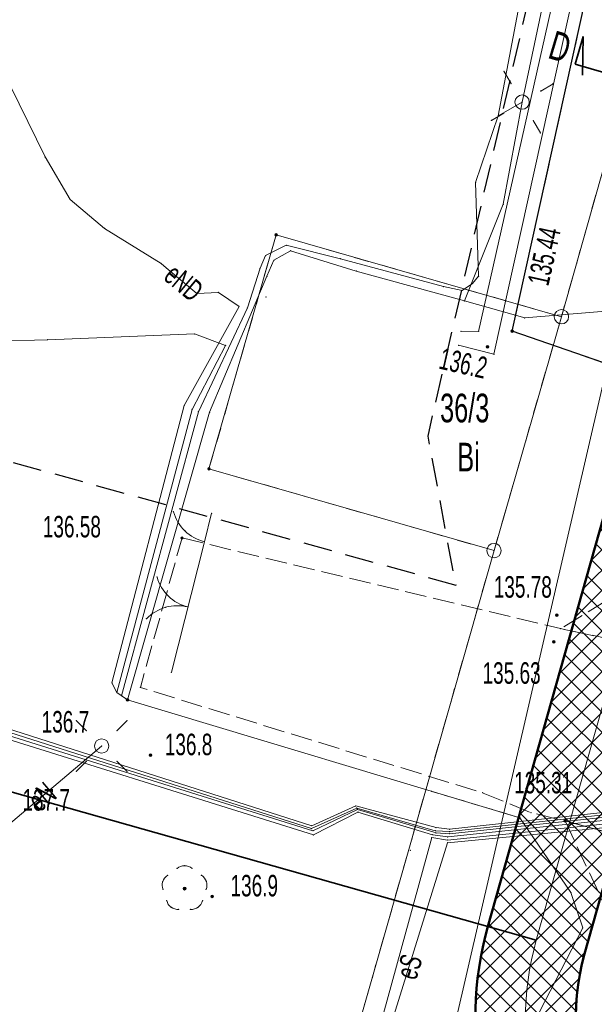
# Model space of a CAD drawing. Extents: x 6456700 to 6518119, y 5963420 to 5980059.
# Tile 78 of 256: x 6512145 to 6512165, y 5964495 to 5964529. Entities that reach past the tile are written whole.
import ezdxf
from ezdxf.enums import TextEntityAlignment as Align

# ---------------------------------------------------------------- set-up
doc = ezdxf.new("R2010")
doc.units = 0
doc.header["$MEASUREMENT"] = 0
for name, pattern in [('L_0_03', [1, 0.5, -0.5]), ('L_0_04', [1.5, 1, -0.5]), ('L_0_52', [1, 0.75, -0.25])]:
    doc.linetypes.add(name, pattern=pattern)
doc.layers.get('0').update_dxf_attribs({"color": 2, "linetype": 'CONTINUOUS', "lineweight": 5})
for name, color, linetype, lineweight in [('18mm Kreska ciągła', 7, 'CONTINUOUS', 18), ('202_punkt_graniczny', 7, 'CONTINUOUS', 18), ('203_punkt_graniczny', 7, 'CONTINUOUS', 18), ('210_oznaczenie_konturu_uzytku_gruntowego', 96, 'CONTINUOUS', 18), ('211_numer_dzialki_ewidencyjnej', 7, 'CONTINUOUS', 18), ('218_kontur_uzytku_gruntowego', 96, 'L_0_03', 18), ('219_dzialka_ewidencyjna', 7, 'CONTINUOUS', 18), ('35mm Ciągła', 7, 'CONTINUOUS', 35), ('50mm Kreska ciągła', 7, 'CONTINUOUS', 50), ('9mm Kreska ciągła', 252, 'CONTINUOUS', 9), ('brama', 7, 'CONTINUOUS', 18), ('drzewo_lisciaste', 7, 'CONTINUOUS', 18), ('furtka', 7, 'CONTINUOUS', 18), ('jezdnia', 7, 'CONTINUOUS', 18), ('kraweznik', 7, 'CONTINUOUS', 18), ('latarnia', 7, 'CONTINUOUS', 18), ('ogrodzenie_trwale', 7, 'CONTINUOUS', 18), ('pikieta_naturalna', 7, 'CONTINUOUS', 18), ('pikieta_naturalna_Atr2', 7, 'CONTINUOUS', 18), ('pikieta_sztuczna', 7, 'CONTINUOUS', 18), ('pikieta_sztuczna_Atr2', 7, 'CONTINUOUS', 18), ('przewod_elektroenergetyczny_podziemny', 7, 'CONTINUOUS', 18), ('przewod_elektroenergetyczny_podziemny___ob__projektowany', 7, 'CONTINUOUS', 18), ('przewod_elektroenergetyczny_podziemny_Atr1', 7, 'CONTINUOUS', 18), ('przewod_elektroenergetyczny_sredniego_napiecia', 7, 'CONTINUOUS', 18), ('sciana_oporowa__linia_', 7, 'CONTINUOUS', 18), ('Zakres', 7, 'CONTINUOUS', 18)]:
    doc.layers.add(name, color=color, linetype=linetype, lineweight=lineweight)
doc.styles.get("Standard").update_dxf_attribs({"font": 'txt', "width": 0.75})
doc.styles.add('Znaczniki', font='GOTHIC.TTF', dxfattribs={"width": 0.7})

# ---------------------------------------------------------------- blocks, each defined once
blk = doc.blocks.new('mdcp_nowa')
at = {"layer": '203_punkt_graniczny', "linetype": 'Continuous', "lineweight": 18}
for points in [[(6494884.82, 5980972.695, 1), (6494884.82, 5980972.785, 1)], [(6494882.48, 5980964.545, 1), (6494882.48, 5980964.635, 1)]]:
    blk.add_hatch(color=18, dxfattribs=at).paths.add_polyline_path(points)
at = {"layer": 'drzewo_lisciaste', "linetype": 'Continuous', "lineweight": 18}
blk.add_hatch(color=94, dxfattribs=at).paths.add_polyline_path([(6494881.63, 5980949.91, 1), (6494881.63, 5980950.01, 1)])
at = {"layer": 'pikieta_naturalna', "linetype": 'Continuous', "lineweight": 18}
for points in [[(6494892.18, 5980968.795, 1), (6494892.18, 5980968.885, 1)], [(6494879.64, 5980956.495, 1), (6494879.64, 5980956.585, 1)], [(6494880.44, 5980954.565, 1), (6494880.44, 5980954.655, 1)], [(6494882.59, 5980949.645, 1), (6494882.59, 5980949.735, 1)]]:
    blk.add_hatch(color=18, dxfattribs=at).paths.add_polyline_path(points)
at = {"layer": 'pikieta_sztuczna', "linetype": 'Continuous', "lineweight": 18}
for points in [[(6494893.04, 5980969.345, 1), (6494893.04, 5980969.435, 1)], [(6494881.54, 5980962.135, 1), (6494881.54, 5980962.225, 1)], [(6494894.6, 5980959.445, 1), (6494894.6, 5980959.535, 1)], [(6494894.49, 5980958.515, 1), (6494894.49, 5980958.605, 1)], [(6494894.89, 5980952.275, 1), (6494894.89, 5980952.365, 1)]]:
    blk.add_hatch(color=18, dxfattribs=at).paths.add_polyline_path(points)
at = {"layer": '202_punkt_graniczny', "color": 7, "linetype": 'Continuous', "lineweight": 18}
for centre in [(6494894.76, 5980969.89), (6494892.41, 5980961.74)]:
    blk.add_circle(centre, 0.25, dxfattribs=at)
at = {"layer": '202_punkt_graniczny'}
for p in [(6494894.76, 5980969.89), (6494892.41, 5980961.74)]:
    blk.add_point(p, dxfattribs=at)
at = {"layer": '203_punkt_graniczny', "color": 7, "linetype": 'Continuous', "lineweight": 18}
for centre in [(6494884.82, 5980972.74), (6494882.48, 5980964.59)]:
    blk.add_circle(centre, 0.045, dxfattribs=at)
at = {"layer": '203_punkt_graniczny'}
for p in [(6494884.82, 5980972.74), (6494882.48, 5980964.59)]:
    blk.add_point(p, dxfattribs=at)
at = {"layer": '218_kontur_uzytku_gruntowego', "lineweight": 18, "flags": 128}
for points in [[(6494907.1, 5981013.59), (6494894.76, 5980969.89)], [(6494884.82, 5980972.74), (6494882.48, 5980964.59)], [(6494894.76, 5980969.89), (6494884.82, 5980972.74)], [(6494894.76, 5980969.89), (6494892.41, 5980961.74)], [(6494882.48, 5980964.59), (6494892.41, 5980961.74)], [(6494892.41, 5980961.74), (6494883.82, 5980931.62)]]:
    blk.add_lwpolyline(points, dxfattribs=at)
at = {"layer": '218_kontur_uzytku_gruntowego'}
for p in [(6494884.82, 5980972.74), (6494884.82, 5980972.74), (6494884.82, 5980972.74), (6494884.82, 5980972.74), (6494894.76, 5980969.89), (6494894.76, 5980969.89), (6494894.76, 5980969.89), (6494894.76, 5980969.89), (6494894.76, 5980969.89), (6494894.76, 5980969.89), (6494882.48, 5980964.59), (6494882.48, 5980964.59), (6494882.48, 5980964.59), (6494882.48, 5980964.59), (6494892.41, 5980961.74), (6494892.41, 5980961.74), (6494892.41, 5980961.74), (6494892.41, 5980961.74), (6494892.41, 5980961.74), (6494892.41, 5980961.74)]:
    blk.add_point(p, dxfattribs=at)
at = {"layer": '219_dzialka_ewidencyjna', "color": 3, "linetype": 'Continuous', "lineweight": 18, "flags": 128}
for points in [[(6494894.76, 5980969.89), (6494907.1, 5981013.59)], [(6494882.48, 5980964.59), (6494884.82, 5980972.74)], [(6494894.76, 5980969.89), (6494884.82, 5980972.74)], [(6494894.76, 5980969.89), (6494892.41, 5980961.74)], [(6494882.48, 5980964.59), (6494892.41, 5980961.74)], [(6494892.41, 5980961.74), (6494883.82, 5980931.62)]]:
    blk.add_lwpolyline(points, dxfattribs=at)
at = {"layer": '219_dzialka_ewidencyjna', "color": 3}
for p in [(6494884.82, 5980972.74), (6494884.82, 5980972.74), (6494894.76, 5980969.89), (6494894.76, 5980969.89), (6494894.76, 5980969.89), (6494882.48, 5980964.59), (6494882.48, 5980964.59), (6494892.41, 5980961.74), (6494892.41, 5980961.74), (6494892.41, 5980961.74)]:
    blk.add_point(p, dxfattribs=at)
at = {"layer": 'brama', "color": 7, "linetype": 'Continuous', "lineweight": 18, "flags": 128}
blk.add_lwpolyline([(6494881.17, 5980957.5), (6494882.32, 5980962.05)], dxfattribs=at)
at = {"layer": 'brama', "color": 7, "linetype": 'Continuous', "lineweight": 18}
for centre, start, end in [((6494882.113, 5980961.229), 195.816, 255.816), ((6494881.377, 5980958.321), 75.816, 135.816)]:
    blk.add_arc(centre, 1.5, start, end, dxfattribs=at)
at = {"layer": 'brama'}
for p in [(6494882.32, 5980962.05), (6494880.669, 5980960.82), (6494881.067, 5980960.154), (6494880.969, 5980959.764), (6494881.745, 5980959.775), (6494881.745, 5980959.775), (6494880.302, 5980959.366), (6494881.17, 5980957.5)]:
    blk.add_point(p, dxfattribs=at)
at = {"layer": 'drzewo_lisciaste', "color": 94, "linetype": 'Continuous', "lineweight": 18}
blk.add_circle((6494881.63, 5980949.96), 0.05, dxfattribs=at)
at = {"layer": 'drzewo_lisciaste', "color": 94, "linetype": 'Continuous', "lineweight": 13}
for centre, start, end in [((6494881.63, 5980950.36), 49.272, 130.728), ((6494881.25, 5980950.084), 121.308, 202.548), ((6494882.01, 5980950.084), 337.452, 58.692), ((6494881.395, 5980949.636), 193.221, 274.871), ((6494881.865, 5980949.636), 265.129, 346.779)]:
    blk.add_arc(centre, 0.4, start, end, dxfattribs=at)
at = {"layer": 'drzewo_lisciaste'}
for p in [(6494881.369, 5980950.663), (6494881.63, 5980950.76), (6494881.891, 5980950.663), (6494880.87, 5980950.208), (6494881.042, 5980950.426), (6494882.218, 5980950.426), (6494882.39, 5980950.208), (6494880.881, 5980949.931), (6494881.63, 5980949.96), (6494882.379, 5980949.931), (6494881.006, 5980949.545), (6494882.254, 5980949.545), (6494881.16, 5980949.312), (6494881.429, 5980949.237), (6494881.831, 5980949.237), (6494882.1, 5980949.312)]:
    blk.add_point(p, dxfattribs=at)
at = {"layer": 'furtka', "color": 7, "linetype": 'Continuous', "lineweight": 18, "flags": 128}
blk.add_lwpolyline([(6494882.32, 5980962.05), (6494882.57, 5980963.04)], dxfattribs=at)
at = {"layer": 'furtka', "color": 7, "linetype": 'Continuous', "lineweight": 18}
blk.add_arc((6494882.686, 5980963.505), 1.5, 195.828, 255.828, dxfattribs=at)
at = {"layer": 'furtka'}
for p in [(6494881.243, 5980963.095), (6494882.57, 5980963.04), (6494881.641, 5980962.429), (6494882.319, 5980962.05), (6494882.32, 5980962.05)]:
    blk.add_point(p, dxfattribs=at)
at = {"layer": 'jezdnia', "color": 7, "linetype": 'L_0_52', "lineweight": 18, "flags": 128}
for points in [[(6494901.28, 5981033.55), (6494895.98, 5981037.05), (6494891.79, 5981038.5), (6494887.13, 5981039.27), (6494882.27, 5981039.11), (6494875.49, 5981037.4), (6494866.94, 5981034.2), (6494865.13, 5981033.98), (6494863.73, 5981033.8), (6494859.98, 5981033.33), (6494859.47, 5981035.75), (6494866.03, 5981036.51), (6494874.51, 5981040.25), (6494881.85, 5981042.1), (6494887.33, 5981042.28), (6494892.57, 5981041.41), (6494897.26, 5981039.7), (6494882.58, 5981059.01), (6494884.95, 5981060.87), (6494891.08, 5981052.78), (6494898.92, 5981042.35), (6494908.85, 5981029.59), (6494911.52, 5981023.9), (6494915.25, 5981014.07), (6494914.78, 5981012.09), (6494906.97, 5980976.83), (6494902.68, 5980957.34), (6494894.73, 5980959.02), (6494897.08, 5980960.46), (6494898.72, 5980967.42), (6494893.04, 5980969.39), (6494900.7, 5981004.04), (6494905.1, 5981024.68), (6494905.84, 5981028.59), (6494904.34, 5981030.87)], [(6494881.54, 5980962.18), (6494894.73, 5980959.02), (6494902.68, 5980957.34), (6494902.53, 5980950.23), (6494894.89, 5980952.32), (6494893.7, 5980952.61), (6494892.01, 5980953.3), (6494880.09, 5980956.97)], [(6494896.47, 5980948.93), (6494894.89, 5980952.32), (6494902.53, 5980950.23), (6494900.32, 5980948)]]:
    blk.add_lwpolyline(points, close=True, dxfattribs=at)
at = {"layer": 'jezdnia'}
for p in [(6494893.04, 5980969.39), (6494881.54, 5980962.18), (6494894.73, 5980959.02), (6494894.73, 5980959.02), (6494880.09, 5980956.97), (6494892.01, 5980953.3), (6494893.7, 5980952.61), (6494894.89, 5980952.32), (6494894.89, 5980952.32)]:
    blk.add_point(p, dxfattribs=at)
at = {"layer": 'kraweznik', "color": 7, "linetype": 'Continuous', "lineweight": 25, "flags": 128}
blk.add_lwpolyline([(6494897.08, 5980960.46), (6494898.72, 5980967.42), (6494893.04, 5980969.39), (6494900.7, 5981004.04), (6494905.1, 5981024.68)], dxfattribs=at)
at = {"layer": 'kraweznik'}
blk.add_point((6494893.04, 5980969.39), dxfattribs=at)
at = {"layer": 'latarnia', "color": 7, "linetype": 'Continuous', "lineweight": 13, "flags": 128}
for points in [[(6494893.007, 5980978.015), (6494892.752, 5980978.444)], [(6494894.036, 5980977.754), (6494894.465, 5980978.009)], [(6494892.746, 5980976.987), (6494892.317, 5980976.732)], [(6494893.774, 5980976.725), (6494894.029, 5980976.296)], [(6494878.21, 5980955.461), (6494877.857, 5980955.814)], [(6494879.271, 5980955.461), (6494879.624, 5980955.814)], [(6494878.21, 5980954.4), (6494877.857, 5980954.047)], [(6494879.271, 5980954.4), (6494879.624, 5980954.047)]]:
    blk.add_lwpolyline(points, dxfattribs=at)
at = {"layer": 'latarnia', "color": 7, "linetype": 'Continuous', "lineweight": 13}
for centre in [(6494893.39, 5980977.37), (6494878.74, 5980954.93)]:
    blk.add_circle(centre, 0.25, dxfattribs=at)
at = {"layer": 'latarnia'}
for p in [(6494892.752, 5980978.444), (6494893.007, 5980978.015), (6494894.465, 5980978.009), (6494894.036, 5980977.754), (6494893.39, 5980977.37), (6494892.746, 5980976.987), (6494892.317, 5980976.732), (6494893.774, 5980976.725), (6494894.029, 5980976.296), (6494877.857, 5980955.814), (6494879.624, 5980955.814), (6494878.21, 5980955.461), (6494879.271, 5980955.461), (6494878.74, 5980954.93), (6494878.21, 5980954.4), (6494879.271, 5980954.4), (6494877.857, 5980954.047), (6494879.624, 5980954.047)]:
    blk.add_point(p, dxfattribs=at)
at = {"layer": 'ogrodzenie_trwale'}
for p in [(6494884.47, 5980970.58), (6494892.18, 5980968.84), (6494880.44, 5980954.61), (6494889.49, 5980951.29), (6494889.49, 5980951.29)]:
    blk.add_point(p, dxfattribs=at)
at = {"layer": 'pikieta_naturalna', "color": 7, "linetype": 'Continuous', "lineweight": 18}
for centre in [(6494892.18, 5980968.84), (6494879.64, 5980956.54), (6494880.44, 5980954.61), (6494882.59, 5980949.69)]:
    blk.add_circle(centre, 0.045, dxfattribs=at)
at = {"layer": 'pikieta_naturalna'}
for p in [(6494892.18, 5980968.84), (6494879.64, 5980956.54), (6494880.44, 5980954.61), (6494882.59, 5980949.69)]:
    blk.add_point(p, dxfattribs=at)
at = {"layer": 'pikieta_sztuczna', "color": 7, "linetype": 'Continuous', "lineweight": 18}
for centre in [(6494893.04, 5980969.39), (6494881.54, 5980962.18), (6494894.6, 5980959.49), (6494894.49, 5980958.56), (6494894.89, 5980952.32)]:
    blk.add_circle(centre, 0.045, dxfattribs=at)
at = {"layer": 'pikieta_sztuczna'}
for p in [(6494893.04, 5980969.39), (6494881.54, 5980962.18), (6494894.6, 5980959.49), (6494894.49, 5980958.56), (6494894.89, 5980952.32)]:
    blk.add_point(p, dxfattribs=at)
at = {"layer": 'przewod_elektroenergetyczny_podziemny', "color": 1, "linetype": 'Continuous', "lineweight": 18, "flags": 128}
for points in [[(6494908.43, 5980970.52), (6494908.34, 5980970.23), (6494906.45, 5980969.75), (6494903.42, 5980957.19), (6494903.25, 5980953.38), (6494890.86, 5980952.03), (6494890.39, 5980952.09), (6494887.59, 5980952.84), (6494886.06, 5980952.15), (6494860.75, 5980960.24), (6494853.18, 5980962.73), (6494852.67, 5980963.26), (6494852.89, 5980965.41), (6494852.62, 5980968.44), (6494854.74, 5980983.41), (6494855.16, 5980986.5), (6494856.42, 5980990.7), (6494858.65, 5981000.54), (6494856.16, 5981003.01), (6494859.8, 5981027.57)], [(6494892.56, 5980976.89), (6494901.84, 5981025.85), (6494895.3, 5981033.34), (6494895.01, 5981040.85), (6494891.23, 5981046.73)], [(6494908.43, 5980970.52), (6494908.34, 5980970.23), (6494906.59, 5980969.74), (6494903.49, 5980957.22), (6494903.31, 5980953.3), (6494890.87, 5980951.95), (6494890.36, 5980951.98), (6494887.63, 5980952.77), (6494886.05, 5980952.05), (6494860.68, 5980960.13), (6494853.12, 5980962.65), (6494852.52, 5980963.21), (6494852.74, 5980965.4), (6494852.54, 5980968.4), (6494854.54, 5980983.43), (6494855.08, 5980986.57), (6494856.28, 5980990.75), (6494858.56, 5981000.43), (6494856, 5981003.05), (6494859.53, 5981027.59)], [(6494891.38, 5980970.44), (6494892.73, 5980973.81), (6494893.39, 5980977.37), (6494894.17, 5980981.06), (6494894.29, 5980983.73), (6494895.24, 5980987.47), (6494896.29, 5980993.06), (6494897.87, 5980998.2), (6494897.71, 5981002.15), (6494898.05, 5981004.89), (6494898.65, 5981007.79), (6494900.31, 5981012.68), (6494901.06, 5981014.51), (6494901.41, 5981015.18), (6494901.97, 5981015.33)], [(6494908.34, 5980970.23), (6494906.72, 5980969.66), (6494903.63, 5980957.19), (6494903.35, 5980953.2), (6494890.86, 5980951.87), (6494890.39, 5980951.9), (6494887.65, 5980952.72), (6494886.1, 5980951.98), (6494860.62, 5980959.95), (6494853.08, 5980962.59), (6494852.41, 5980963.12), (6494852.64, 5980965.43), (6494852.46, 5980968.42), (6494854.39, 5980983.46), (6494854.96, 5980986.81), (6494855.97, 5980990.87), (6494831.65, 5980996.68), (6494819.62, 5980999.32), (6494800.81, 5981004.06), (6494784.8, 5981007.33), (6494784.14, 5981005.39), (6494784.29, 5981004.95)], [(6494869.72, 5980980.84), (6494871.45, 5980979.72), (6494874.68, 5980978.1), (6494875.57, 5980977.92), (6494876.77, 5980975.46), (6494877.64, 5980973.98), (6494878.84, 5980972.97), (6494880.81, 5980971.75), (6494880.99, 5980971.59), (6494882.06, 5980970.7), (6494882.81, 5980970.74), (6494883.53, 5980970.25), (6494881.62, 5980966.8), (6494879.1, 5980957.13), (6494879.27, 5980956.79)], [(6494879.43, 5980956.68), (6494882.11, 5980966.58), (6494883.82, 5980970.2), (6494884.26, 5980971.58), (6494884.45, 5980972.02), (6494885.17, 5980972.38), (6494887.06, 5980971.91), (6494890.65, 5980970.94), (6494891.3, 5980970.81), (6494891.66, 5980971.05), (6494891.87, 5980971.3), (6494891.77, 5980974.57), (6494892.56, 5980976.89), (6494893.39, 5980977.37)], [(6494905.8, 5980970.68), (6494899.67, 5980970.36), (6494893.48, 5980969.85), (6494891.38, 5980970.44), (6494887.61, 5980971.48), (6494885.32, 5980972.19), (6494884.74, 5980971.86), (6494884.5, 5980971.3), (6494882.5, 5980966.56), (6494879.64, 5980956.54)], [(6494847.93, 5980964.9), (6494848.1, 5980965.18), (6494851.79, 5980963.28), (6494852.31, 5980963.02), (6494853.04, 5980962.52), (6494860.59, 5980959.83), (6494886.12, 5980951.83), (6494887.67, 5980952.63), (6494890.27, 5980951.84), (6494890.8, 5980951.76), (6494903.4, 5980953.09), (6494903.77, 5980957.24), (6494906.86, 5980969.62), (6494908.34, 5980970.23), (6494908.43, 5980970.52)], [(6494908.43, 5980970.52), (6494908.34, 5980970.23), (6494906.94, 5980969.62), (6494903.88, 5980957.14), (6494903.44, 5980952.95), (6494890.79, 5980951.65), (6494890.24, 5980951.74), (6494887.78, 5980942.78), (6494887.12, 5980939.04), (6494890, 5980936.61), (6494889.74, 5980935.47)], [(6494890.22, 5980941.65), (6494889.24, 5980941.4), (6494888.07, 5980942.81), (6494890.79, 5980951.56), (6494903.55, 5980952.79), (6494903.96, 5980957.12), (6494906.97, 5980968.79), (6494909.24, 5980969.63), (6494909.43, 5980970.23), (6494909.14, 5980970.43)], [(6494879.64, 5980956.54), (6494879.27, 5980956.79), (6494881.89, 5980966.66), (6494883.06, 5980968.89), (6494881.97, 5980969.29), (6494876.86, 5980969.09), (6494874.98, 5980969.04), (6494869.31, 5980968.68), (6494865.65, 5980959.97), (6494863.35, 5980956.74), (6494861.2, 5980951.9), (6494860.76, 5980947.71)], [(6494889.48, 5980936.32), (6494889.65, 5980937.24), (6494895.5, 5980948.59), (6494895.09, 5980949.82), (6494893.31, 5980952.43), (6494879.64, 5980956.54)], [(6494878.74, 5980954.93), (6494875.35, 5980952.05), (6494874.54, 5980952.44)]]:
    blk.add_lwpolyline(points, dxfattribs=at)
at = {"layer": 'przewod_elektroenergetyczny_podziemny'}
for p in [(6494893.39, 5980977.37), (6494893.39, 5980977.37), (6494892.56, 5980976.89), (6494892.56, 5980976.89), (6494876.77, 5980975.46), (6494891.77, 5980974.57), (6494877.64, 5980973.98), (6494892.73, 5980973.81), (6494878.84, 5980972.97), (6494885.17, 5980972.38), (6494885.32, 5980972.19), (6494884.45, 5980972.02), (6494884.74, 5980971.86), (6494887.06, 5980971.91), (6494880.81, 5980971.75), (6494880.99, 5980971.59), (6494884.26, 5980971.58), (6494887.61, 5980971.48), (6494884.5, 5980971.3), (6494891.87, 5980971.3), (6494890.65, 5980970.94), (6494891.3, 5980970.81), (6494891.66, 5980971.05), (6494882.06, 5980970.7), (6494882.81, 5980970.74), (6494883.53, 5980970.25), (6494883.82, 5980970.2), (6494891.38, 5980970.44), (6494891.38, 5980970.44), (6494893.48, 5980969.85), (6494876.86, 5980969.09), (6494881.97, 5980969.29), (6494883.06, 5980968.89), (6494881.62, 5980966.8), (6494881.89, 5980966.66), (6494882.11, 5980966.58), (6494882.5, 5980966.56), (6494879.1, 5980957.13), (6494879.27, 5980956.79), (6494879.27, 5980956.79), (6494879.43, 5980956.68), (6494879.64, 5980956.54), (6494879.64, 5980956.54), (6494879.64, 5980956.54), (6494878.74, 5980954.93), (6494887.59, 5980952.84), (6494887.63, 5980952.77), (6494887.65, 5980952.72), (6494887.67, 5980952.63), (6494893.31, 5980952.43), (6494886.05, 5980952.05), (6494886.06, 5980952.15), (6494886.1, 5980951.98), (6494890.36, 5980951.98), (6494890.39, 5980952.09), (6494890.86, 5980952.03), (6494890.87, 5980951.95), (6494886.12, 5980951.83), (6494890.24, 5980951.74), (6494890.27, 5980951.84), (6494890.39, 5980951.9), (6494890.79, 5980951.65), (6494890.8, 5980951.76), (6494890.86, 5980951.87), (6494890.79, 5980951.56), (6494895.09, 5980949.82), (6494895.5, 5980948.59)]:
    blk.add_point(p, dxfattribs=at)
at = {"layer": 'przewod_elektroenergetyczny_podziemny___ob__projektowany', "color": 1, "linetype": 'L_0_52', "lineweight": 18, "flags": 128}
blk.add_lwpolyline([(6494893.31, 5980952.43), (6494890.24, 5980953.35)], dxfattribs=at)
at = {"layer": 'przewod_elektroenergetyczny_podziemny___ob__projektowany'}
for p in [(6494890.24, 5980953.35), (6494893.31, 5980952.43)]:
    blk.add_point(p, dxfattribs=at)
at = {"layer": 'przewod_elektroenergetyczny_sredniego_napiecia', "color": 1, "linetype": 'Continuous', "lineweight": 18, "flags": 128}
blk.add_lwpolyline([(6494907.06, 5981014.49), (6494890.22, 5980941.65)], dxfattribs=at)
at = {"layer": 'sciana_oporowa__linia_', "color": 7, "linetype": 'Continuous', "lineweight": 18, "flags": 128}
for points in [[(6494905.495, 5981028.57), (6494903.294, 5981017.897), (6494892.406, 5980968.582), (6494891.177, 5980968.894)], [(6494905.005, 5981028.671), (6494902.805, 5981018.003), (6494891.874, 5980969.378), (6494891.263, 5980969.386)]]:
    blk.add_lwpolyline(points, dxfattribs=at)
at = {"layer": 'sciana_oporowa__linia_'}
for p in [(6494891.263, 5980969.386), (6494891.874, 5980969.378), (6494891.177, 5980968.894), (6494892.406, 5980968.582)]:
    blk.add_point(p, dxfattribs=at)
at = {"layer": 'Zakres', "linetype": 'L_0_04', "lineweight": 25, "flags": 128}
blk.add_lwpolyline([(6495113.77, 5985050.22), (6495121.12, 5984877.07), (6495125.76, 5984757.87), (6495129.89, 5984649.81), (6495141.08, 5984611.3), (6495145.77, 5984544.53), (6495147.36, 5984487.27), (6495157.22, 5984392.07), (6495162.95, 5984387.45), (6495180.24, 5984384.16), (6495229.5, 5984386.61), (6495251.65, 5984373.41), (6495258.77, 5984357.12), (6495255.44, 5984330.44), (6495250.77, 5984304.39), (6495252.21, 5984282.78), (6495255.46, 5984256.45), (6495254.94, 5984238.25), (6495266.4, 5984211), (6495277.24, 5984182.33), (6495294.2, 5984133.19), (6495300.94, 5984095.37), (6495313.24, 5984037.69), (6495317.44, 5983978.18), (6495300.35, 5983922.18), (6495282.35, 5983883.38), (6495266.21, 5983862.23), (6495242.03, 5983839.67), (6495211.11, 5983816.86), (6495158.26, 5983772.66), (6495130.6, 5983651.16), (6495116.31, 5983543.43), (6495129.51, 5983346.73), (6495134.58, 5983264.71), (6495139.64, 5983186.97), (6495193.25, 5983077.94), (6495199.2, 5983041.97), (6495206.23, 5983026), (6495208.96, 5983004.88), (6495202.27, 5982979.48), (6495202.42, 5982950.13), (6495209.35, 5982897.38), (6495215.97, 5982850.34), (6495228.6, 5982809.97), (6495226.85, 5982778.82), (6495225.04, 5982750.56), (6495220.26, 5982723.37), (6495226.54, 5982679.97), (6495206.06, 5982669.48), (6495192.68, 5982657.71), (6495184.57, 5982648.65), (6495174.78, 5982624.58), (6495164.23, 5982604.61), (6495150.7, 5982588.3), (6495137.69, 5982582.43), (6495118.26, 5982573.75), (6495100.35, 5982558.42), (6495090.36, 5982544.99), (6495075.87, 5982519.06), (6495060.83, 5982499.68), (6495049.41, 5982485.49), (6495035.07, 5982459.7), (6495006.7, 5982406.64), (6494980.89, 5982351.84), (6494944.35, 5982293.29), (6494925.72, 5982250.11), (6494905.2, 5982190.37), (6494898.43, 5982153.5), (6494879.51, 5982063.89), (6494864.14, 5981992.66), (6494816.93, 5981768.61), (6494777.79, 5981577.7), (6494739.84, 5981394.72), (6494718.65, 5981297.89), (6494716.45, 5981237.31), (6494738.62, 5981208.21), (6494776.48, 5981173.06), (6494817.16, 5981137.44), (6494847.63, 5981109.8), (6494877.39, 5981077.08), (6494912.75, 5981030.55), (6494916.06, 5981014.71), (6494903.86, 5980957.01), (6494916.13, 5980953.51), (6494892.32, 5980927.59), (6494850.7, 5980858.8), (6494806.81, 5980779.89), (6494785.1, 5980753.49), (6494715.22, 5980723.29), (6494679.96, 5980686.78), (6494651.35, 5980651.29), (6494549.14, 5980683.24), (6494511.84, 5980659.66), (6494443.61, 5980630.33), (6494428.78, 5980598.6), (6494431.58, 5980579.46), (6494420.56, 5980549.76), (6494416.45, 5980528.2), (6494403.86, 5980507.16), (6494388.89, 5980482.96), (6494365.32, 5980407.99), (6494335.67, 5980315.15), (6494332.29, 5980297.41), (6494335.1, 5980278.18), (6494347.25, 5980254.84), (6494336.79, 5980250.09), (6494300.04, 5980271.34), (6494320.8, 5980301.43), (6494336.81, 5980349.17), (6494344.85, 5980380.92), (6494360.85, 5980437.13), (6494374.18, 5980476.38), (6494386.14, 5980498.84), (6494403.02, 5980528.52), (6494411.33, 5980563.19), (6494420.84, 5980586.25), (6494420.25, 5980601.11), (6494434.95, 5980635.94), (6494446.75, 5980644.99), (6494465.77, 5980647.27), (6494513.02, 5980669.46), (6494507.85, 5980679.68), (6494547.89, 5980705.83), (6494570.06, 5980691.34), (6494636.17, 5980669.05), (6494706.14, 5980756.86), (6494742.78, 5980772.58), (6494798.53, 5980814.27), (6494826.12, 5980867.97), (6494849.57, 5980908.6), (6494845.35, 5980942.01), (6494853.94, 5980970.83), (6494891.08, 5980960.54), (6494890.11, 5980965.73), (6494903.94, 5981025.69), (6494869.98, 5981070.3), (6494770.97, 5981160.58), (6494728.18, 5981200.64), (6494706.13, 5981229.56), (6494707.94, 5981299.75), (6494728.84, 5981398.1), (6494767.06, 5981580.19), (6494806.17, 5981770.55), (6494854.36, 5981994.76), (6494869.73, 5982065.97), (6494888.61, 5982155.44), (6494891.67, 5982173.95), (6494895.82, 5982197.45), (6494916.38, 5982253.72), (6494935.47, 5982297.95), (6494954.97, 5982331.67), (6494972.09, 5982356.64), (6494997.76, 5982411.14), (6495026.29, 5982464.48), (6495041.09, 5982491.09), (6495052.99, 5982505.88), (6495067.51, 5982524.6), (6495081.94, 5982550.43), (6495092.99, 5982565.28), (6495112.86, 5982582.29), (6495133.59, 5982591.55), (6495144.48, 5982596.46), (6495155.87, 5982610.19), (6495165.7, 5982628.8), (6495175.96, 5982654.03), (6495185.62, 5982664.83), (6495200.4, 5982677.82), (6495212.49, 5982688.04), (6495209.64, 5982723.43), (6495215.22, 5982750.57), (6495216.87, 5982779.54), (6495218.31, 5982809.31), (6495206.86, 5982847.92), (6495199.44, 5982894.74), (6495192.11, 5982948.71), (6495190.16, 5982979.24), (6495183.47, 5983075.16), (6495129.79, 5983184.34), (6495124.6, 5983264.07), (6495119.53, 5983346.09), (6495106.27, 5983543.75), (6495120.74, 5983652.9), (6495148.75, 5983779.42), (6495204.15, 5983826.04), (6495273.41, 5983889.36), (6495288.53, 5983927.42), (6495300.83, 5983964.69), (6495303.91, 5983980.14), (6495301.32, 5984039.55), (6495291.1, 5984093.63), (6495284.5, 5984130.67), (6495267.84, 5984178.93), (6495257.12, 5984207.3), (6495244.96, 5984236.19), (6495244.79, 5984255.42), (6495242.25, 5984281.97), (6495240.71, 5984304.95), (6495245.55, 5984331.94), (6495248.51, 5984355.64), (6495243.77, 5984366.47), (6495226.98, 5984376.47), (6495179.54, 5984374.12), (6495158.61, 5984378.09), (6495147.7, 5984386.91), (6495137.38, 5984486.61), (6495135.78, 5984544.04), (6495131.18, 5984609.54), (6495119.95, 5984648.2), (6495115.76, 5984757.49), (6495111.12, 5984876.67), (6495103.73, 5985050.93), (6495109.36, 5985081.73), (6495120.41, 5985085.88)], close=True, dxfattribs=at)
at = {"layer": 'Zakres'}
for p in [(6494890.11, 5980965.73), (6494891.08, 5980960.54)]:
    blk.add_point(p, dxfattribs=at)
at = {"layer": '210_oznaczenie_konturu_uzytku_gruntowego', "lineweight": 20, "width": 0.66}
blk.add_text('Bi', height=1, dxfattribs=at).set_placement((6494891.13, 5980965.5), align=Align.TOP_LEFT)
at = {"layer": '211_numer_dzialki_ewidencyjnej', "color": 7, "lineweight": 20, "width": 0.66}
blk.add_text('36/3', height=1, dxfattribs=at).set_placement((6494890.53, 5980967.21), align=Align.TOP_LEFT)
at = {"layer": 'pikieta_naturalna_Atr2', "color": 7, "lineweight": 15, "width": 0.66}
blk.add_text('136.2', height=0.75, rotation=347.3, dxfattribs=at).set_placement((6494890.615, 5980968.822), align=Align.TOP_LEFT)
for s, p in [('136.7', (6494876.65, 5980956.15)), ('136.8', (6494880.94, 5980955.36)), ('137.7', (6494875.98, 5980953.43)), ('136.9', (6494883.23, 5980950.44))]:
    blk.add_text(s, height=0.75, dxfattribs=at).set_placement(p, align=Align.TOP_LEFT)
at = {"layer": 'pikieta_sztuczna_Atr2', "color": 7, "lineweight": 15, "width": 0.66}
blk.add_text('135.44', height=0.75, rotation=77.5, dxfattribs=at).set_placement((6494893.568, 5980971.092), align=Align.TOP_LEFT)
for s, p in [('136.58', (6494876.69, 5980962.95)), ('135.78', (6494892.4, 5980960.85)), ('135.63', (6494892.01, 5980957.85)), ('135.31', (6494893.11, 5980954.03))]:
    blk.add_text(s, height=0.75, dxfattribs=at).set_placement(p, align=Align.TOP_LEFT)
at = {"layer": 'przewod_elektroenergetyczny_podziemny_Atr1', "color": 1, "lineweight": 15, "width": 0.66}
for s, rotation, p in [('eND', 320.2, (6494881.335, 5980971.792)), ('eN', 40.3, (6494876.097, 5980953.176)), ('eS', 72.7, (6494888.972, 5980946.961))]:
    blk.add_text(s, height=0.75, rotation=rotation, dxfattribs=at).set_placement(p, align=Align.TOP_LEFT)

msp = doc.modelspace()

# ---------------------------------------------------------------- block references
at = {"linetype": 'ByBlock'}
msp.add_blockref('mdcp_nowa', (17268.786, -16450.998), dxfattribs=at)

# ---------------------------------------------------------------- next in the draw order: hatches: boundary and pattern name
at = {"layer": '9mm Kreska ciągła'}
h = msp.add_hatch(dxfattribs=at)
h.set_pattern_fill('ANSI37', color=256, scale=4)
h.set_pattern_definition([(45, (6511391.7311, 5964414.95413), (-0.3535534, 0.3535534), []), (135, (6511391.7311, 5964414.95413), (-0.3535534, -0.3535534), [])])
h.paths.add_polyline_path([(6511984.082, 5964771.402), (6511986.655, 5964773.776), (6512013.817, 5964744.33, 0.025742), (6512032.026, 5964726.523), (6512141.367, 5964630.089, -0.068261), (6512159.562, 5964608.994), (6512175.935, 5964583.751, -0.215922), (6512180.47, 5964553.766), (6512164.353, 5964496.691, 0.178914), (6512164.804, 5964490.987, 0.545091), (6512169.798, 5964490.285), (6512163.387, 5964482.863, 0.371591), (6512163.389, 5964486.781, -0.251667), (6512160.985, 5964497.642), (6512177.102, 5964554.717, 0.215922), (6512172.999, 5964581.847), (6512156.625, 5964607.09, 0.068261), (6512139.052, 5964627.464), (6512029.711, 5964723.898, -0.025742), (6512011.245, 5964741.957)])

# ---------------------------------------------------------------- next in the draw order: linework, layer by layer
at = {"layer": '18mm Kreska ciągła', "color": 4, "ltscale": 0.1}
msp.add_lwpolyline([(6512168.646, 5965713.182), (6512167.854, 5965712.712, 0.209217), (6512163.177, 5965706.2), (6512131.016, 5965555.627, 0.000754), (6512124.763, 5965526.137), (6511981.952, 5964848.133, 0.046783), (6511981.208, 5964841.64), (6511980.073, 5964786.562, 0.193797), (6511985.368, 5964772.589), (6512012.531, 5964743.143, 0.025742), (6512030.868, 5964725.211), (6512140.209, 5964628.776, -0.068261), (6512158.093, 5964608.042), (6512174.467, 5964582.799, -0.215922), (6512178.786, 5964554.241), (6512162.669, 5964497.166, 0.284572), (6512165.572, 5964487.044), (6512166.371, 5964486.319)], format="xyb", dxfattribs=at)
at = {"layer": '35mm Ciągła'}
for p, q in [((6512164.018, 5964527.698), (6512164.303, 5964528.657)), ((6512164.303, 5964528.657), (6512164.277, 5964527.314)), ((6512165.935, 5964527.128), (6512164.018, 5964527.698)), ((6512162.669, 5964497.166), (6512133.798, 5964505.319))]:
    msp.add_line(p, q, dxfattribs=at)
at = {"layer": '50mm Kreska ciągła', "color": 6, "ltscale": 0.1}
msp.add_lwpolyline([(6511984.081, 5964771.403, 0.000009), (6511984.082, 5964771.402), (6512011.245, 5964741.957, 0.025742), (6512029.711, 5964723.898), (6512139.052, 5964627.464, -0.068261), (6512156.625, 5964607.09), (6512172.999, 5964581.847, -0.215922), (6512177.102, 5964554.717), (6512160.985, 5964497.642, 0.251667), (6512163.389, 5964486.781, -0.371591), (6512163.387, 5964482.863), (6512169.798, 5964490.285, -0.545091), (6512164.804, 5964490.987, -0.178914), (6512164.353, 5964496.691), (6512180.47, 5964553.766, 0.215922), (6512175.935, 5964583.751), (6512159.562, 5964608.994, 0.068261), (6512141.367, 5964630.089), (6512032.026, 5964726.523, -0.025742), (6512013.817, 5964744.33), (6511986.655, 5964773.776), (6511986.655, 5964773.776)], format="xyb", close=True, dxfattribs=at)

# ---------------------------------------------------------------- next in the draw order: texts
at = {"layer": '35mm Ciągła', "insert": (6512163.315, 5964528.878), "char_height": 1, "width": 1.41349, "attachment_point": 1, "rotation": 343.4468, "style": 'Znaczniki'}
msp.add_mtext('D', dxfattribs=at)

doc.saveas('drawing.dxf')
